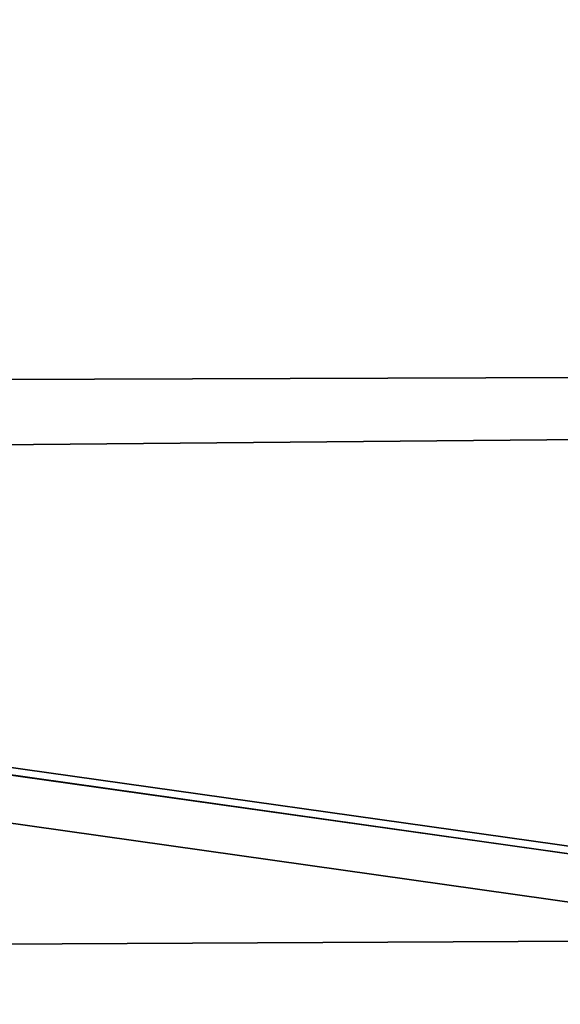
# Model space of a CAD drawing. Header units: millimetres. Extents: x -148444 to 51443, y -4810 to 453290.
# Tile 140 of 256: x 29516 to 29542, y 6611 to 6659. Entities that reach past the tile are written whole.
import ezdxf

# ---------------------------------------------------------------- set-up
doc = ezdxf.new("R2010")
doc.units = ezdxf.units.MM
doc.header["$XCLIPFRAME"] = 2
doc.layers.add('AHU03-3-4284DXF_CONTINUOUS_LINE', color=8, linetype='Continuous')
picture_1 = doc.add_image_def('image2.bmp', size_in_pixel=(2333, 386))

msp = doc.modelspace()

# ---------------------------------------------------------------- linework, layer by layer
at = {"layer": 'AHU03-3-4284DXF_CONTINUOUS_LINE', "color": 8, "linetype": 'Continuous', "lineweight": 35, "ltscale": 100}
for p, q in [((29469.051, 6641.128), (29555.573, 6641.387)), ((29469.051, 6637.702), (29555.573, 6638.457)), ((29468.271, 6629.187), (29555.573, 6616.861)), ((29467.465, 6628.934), (29555.573, 6616.491)), ((29467.468, 6628.941), (29555.573, 6616.494)), ((29467.596, 6626.624), (29555.573, 6614.146)), ((29469.051, 6613.703), (29555.573, 6614.132))]:
    msp.add_line(p, q, dxfattribs=at)

# ---------------------------------------------------------------- pictures from other files: only their frames are drawn
at = {"color": 8, "lineweight": 13}
image = msp.add_image(picture_1, insert=(28308.731, 6142.057), size_in_units=(5943.445, 983.703), dxfattribs=at)
image.set_boundary_path([(-0.5, -0.5), (2332.5, 385.5)])

doc.saveas('drawing.dxf')
